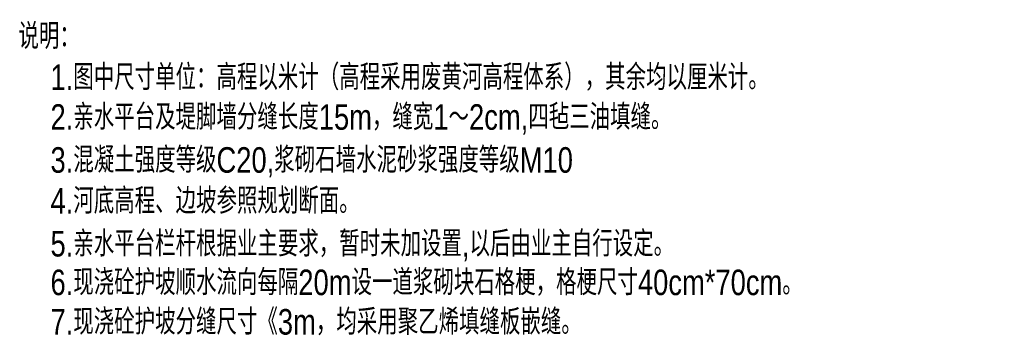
# Model space of a CAD drawing. Header units: millimetres. Extents: x 65530 to 130460, y -103607 to -18875.
# Tile 34 of 75: x 88095 to 89443, y -65145 to -64709. Entities that reach past the tile are written whole.
import ezdxf

# ---------------------------------------------------------------- set-up
doc = ezdxf.new("R2010")
doc.units = ezdxf.units.MM
doc.header["$LTSCALE"] = 0.5
doc.layers.add('文本', color=7, linetype='Continuous', lineweight=15)
doc.styles.add('标注线', font='hztxt_e.shx', dxfattribs={"width": 0.7, "height": 25, "bigfont": 'hztxt.shx'})

msp = doc.modelspace()

# ---------------------------------------------------------------- texts
at = {"layer": '文本', "style": '标注线', "width": 0.8}
for s, p in [('说明：', (88093.55, -64748.95)), ('1.图中尺寸单位：高程以米计（高程采用废黄河高程体系），其余均以厘米计。', (88137.44, -64805.2)), ('2.亲水平台及堤脚墙分缝长度15m，缝宽1～2cm,四毡三油填缝。', (88137.44, -64859.67)), ('3.混凝土强度等级C20,浆砌石墙水泥砂浆强度等级M10', (88137.44, -64918.5)), ('4.河底高程、边坡参照规划断面。', (88137.44, -64974.55)), ('5.亲水平台栏杆根据业主要求，暂时未加设置,以后由业主自行设定。', (88137.44, -65033.23)), ('6.现浇砼护坡顺水流向每隔20m设一道浆砌块石格梗，格梗尺寸40cm*70cm。', (88137.44, -65086.13)), ('7.现浇砼护坡分缝尺寸《3m，均采用聚乙烯填缝板嵌缝。', (88137.44, -65140.14))]:
    msp.add_text(s, height=35, dxfattribs=at).set_placement(p)

doc.saveas('drawing.dxf')
